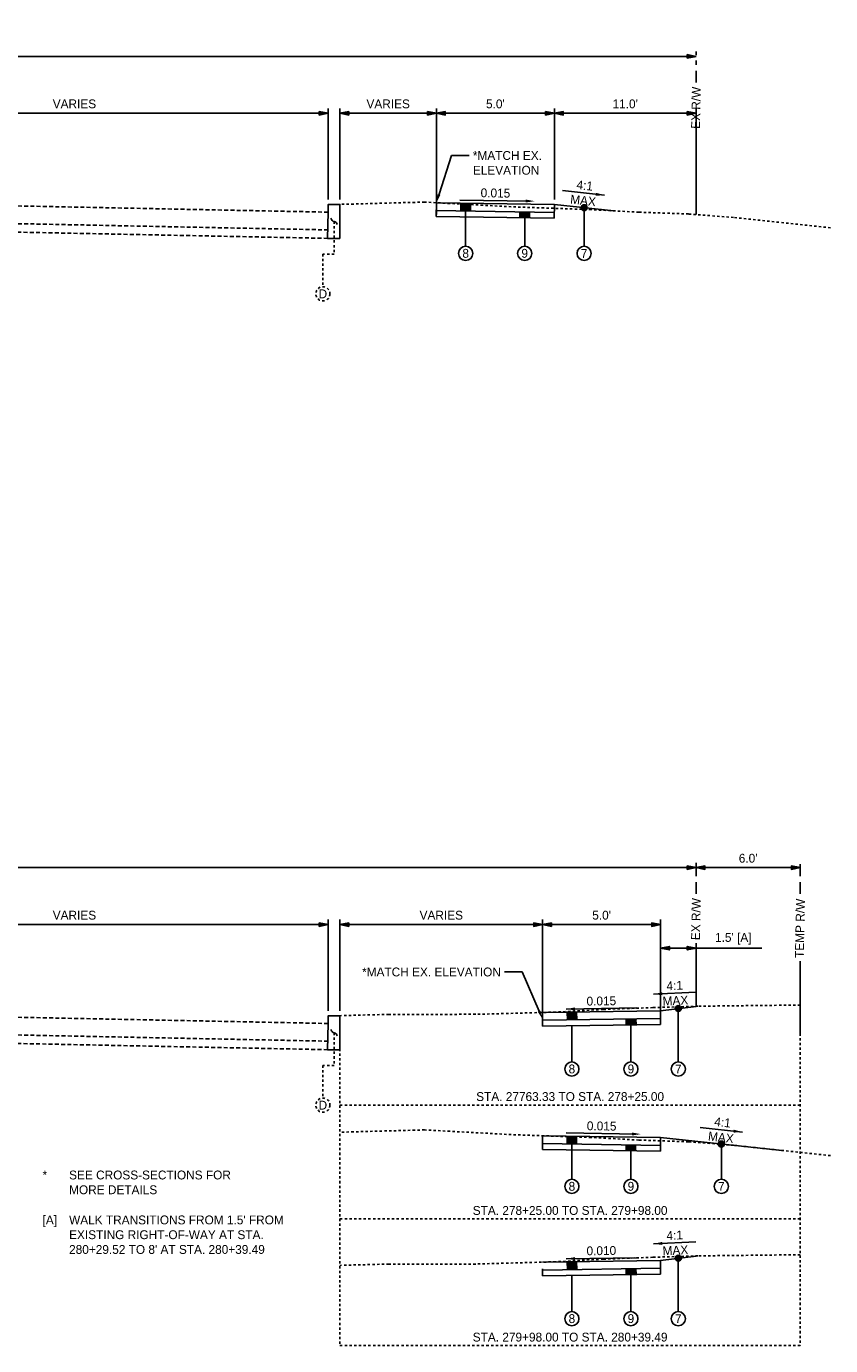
# Model space of a CAD drawing. Header units: feet. Extents: x 18870 to 19332, y 13872 to 14074.
# Tile 4 of 35: x 18924 to 18958, y 13923 to 13979. Entities that reach past the tile are written whole.
import ezdxf
from ezdxf import colors
from ezdxf.entities.mleader import LeaderData, LeaderLine
from ezdxf.math import Vec2, Vec3

# ---------------------------------------------------------------- set-up
doc = ezdxf.new("R2010")
doc.units = ezdxf.units.FT
doc.header["$MEASUREMENT"] = 0
for name, pattern in [('DASHED', [0.75, 0.5, -0.25]), ('DASHED2', [0.375, 0.25, -0.125]), ('OhDOT_USTN2', [0.11, 0.069, -0.041]), ('OhDOT_USTN3', [0.22, 0.165, -0.055])]:
    doc.linetypes.add(name, pattern=pattern)
for name, color, linetype in [('CM_P_Sidewalk', 254, 'Continuous'), ('PF_X_Ground_Line', 3, 'OhDOT_USTN2'), ('PV_P_EOP', 7, 'Continuous'), ('PV_P_Text', 10, 'Continuous'), ('PV_X_EOP', 7, 'OhDOT_USTN3'), ('RW_X_Right_of_Way', 7, 'ROWEX-COEC')]:
    doc.layers.add(name, color=color, linetype=linetype)
doc.styles.add('Slanted-Normal', font='font31.shx', dxfattribs={"height": 0.125})
doc.styles.get("Standard").update_dxf_attribs({"font": 'font31.shx'})
doc.styles.add('Straight-Normal', font='font30.shx', dxfattribs={"height": 0.14})
doc.linetypes.add('ROWEX-COEC', pattern='A,0.75,-0.05,["Ex R/W",Straight-Normal,S=1,R=0,X=0,Y=-0.06],-0.7,0.75,-0.3,0.75,-0.3,0.75,-0.3,0.75,-0.3', length=5.7)
doc.dimstyles.new('Dec-1  Slanted', dxfattribs={"dimtxt": 0.125, "dimasz": 0.125, "dimexe": 0.07, "dimexo": 0.07, "dimgap": 0.07, "dimtad": 1, "dimdec": 1, "dimzin": 3, "dimdsep": 46, "dimtxsty": 'Slanted-Normal', "dimblk": 'Dim1', "dimcen": 0, "dimclrd": 95, "dimclre": 95, "dimclrt": 7, "dimadec": 1, "dimazin": 3, "dimtfac": 1, "dimtdec": 1, "dimtix": 1, "dimtofl": 0, "dimtmove": 1, "dimatfit": 3, "dimldrblk": 'Dim1', "dimfxl": 1, "dimtolj": 1, "dimtzin": 0, "dimlwd": -1, "dimlwe": -1, "dimarcsym": 0})

# ---------------------------------------------------------------- blocks, each defined once
blk = doc.blocks.new('Dim1')
h = blk.add_hatch(color=4)
h.dxf.hatch_style = 1
h.paths.add_polyline_path([(0, 0), (-1, -0.2), (-1, 0.2)])
at = {"color": 4}
blk.add_lwpolyline([(0, 0), (-1, -0.2), (-1, 0.2), (0, 0)], dxfattribs=at)
blk = doc.blocks.new('*D887')
at = {"layer": 'Defpoints', "color": 0, "transparency": 16777216}
for p in [(18915.479, 13942.246), (18936.979, 13940.972), (18936.979, 13937.116)]:
    blk.add_point(p, dxfattribs=at)
at = {"layer": 'PV_P_Text', "color": 95, "linetype": 'Continuous', "transparency": 16777216}
for p, q in [((18915.479, 13942.036), (18915.479, 13940.762)), ((18915.854, 13940.972), (18936.604, 13940.972)), ((18936.979, 13937.326), (18936.979, 13941.182))]:
    blk.add_line(p, q, dxfattribs=at)
at = {"layer": 'PV_P_Text', "color": 95, "transparency": 16777216, "xscale": 0.375, "yscale": 0.375, "zscale": 0.375, "rotation": 180}
blk.add_blockref('Dim1', (18915.479, 13940.972), dxfattribs=at)
at = {"layer": 'PV_P_Text', "color": 95, "transparency": 16777216, "xscale": 0.375, "yscale": 0.375, "zscale": 0.375}
blk.add_blockref('Dim1', (18936.979, 13940.972), dxfattribs=at)
at = {"layer": 'PV_P_Text', "color": 7, "transparency": 16777216, "insert": (18926.229, 13941.369), "char_height": 0.375, "attachment_point": 5, "style": 'Slanted-Normal'}
blk.add_mtext('\\A1;VARIES', dxfattribs=at)
blk = doc.blocks.new('*D885')
at = {"layer": 'Defpoints', "color": 0, "transparency": 16777216}
for p in [(18946.063, 13940.972), (18937.479, 13937.116), (18946.063, 13936.967)]:
    blk.add_point(p, dxfattribs=at)
at = {"layer": 'PV_P_Text', "color": 95, "linetype": 'Continuous', "transparency": 16777216}
for p, q in [((18937.479, 13937.326), (18937.479, 13941.182)), ((18937.854, 13940.972), (18945.688, 13940.972)), ((18946.063, 13937.177), (18946.063, 13941.182))]:
    blk.add_line(p, q, dxfattribs=at)
at = {"layer": 'PV_P_Text', "color": 95, "transparency": 16777216, "xscale": 0.375, "yscale": 0.375, "zscale": 0.375, "rotation": 180}
blk.add_blockref('Dim1', (18937.479, 13940.972), dxfattribs=at)
at = {"layer": 'PV_P_Text', "color": 95, "transparency": 16777216, "xscale": 0.375, "yscale": 0.375, "zscale": 0.375}
blk.add_blockref('Dim1', (18946.063, 13940.972), dxfattribs=at)
at = {"layer": 'PV_P_Text', "color": 7, "transparency": 16777216, "insert": (18941.771, 13941.369), "char_height": 0.375, "attachment_point": 5, "style": 'Slanted-Normal'}
blk.add_mtext('\\A1;VARIES', dxfattribs=at)
blk = doc.blocks.new('*D886')
at = {"layer": 'Defpoints', "color": 0, "transparency": 16777216}
for p in [(18952.563, 13943.644), (18956.979, 13943.745), (18956.979, 13943.384)]:
    blk.add_point(p, dxfattribs=at)
at = {"layer": 'PV_P_Text', "color": 95, "linetype": 'Continuous', "transparency": 16777216}
for p, q in [((18956.979, 13943.535), (18956.979, 13943.174)), ((18952.563, 13943.434), (18952.563, 13943.174)), ((18952.938, 13943.384), (18956.604, 13943.384))]:
    blk.add_line(p, q, dxfattribs=at)
at = {"layer": 'PV_P_Text', "color": 95, "transparency": 16777216, "xscale": 0.375, "yscale": 0.375, "zscale": 0.375, "rotation": 180}
blk.add_blockref('Dim1', (18952.563, 13943.384), dxfattribs=at)
at = {"layer": 'PV_P_Text', "color": 95, "transparency": 16777216, "xscale": 0.375, "yscale": 0.375, "zscale": 0.375}
blk.add_blockref('Dim1', (18956.979, 13943.384), dxfattribs=at)
at = {"layer": 'PV_P_Text', "color": 7, "transparency": 16777216, "insert": (18954.771, 13943.781), "char_height": 0.375, "attachment_point": 5, "style": 'Slanted-Normal'}
blk.add_mtext("\\A1;6.0'", dxfattribs=at)
blk = doc.blocks.new('*D884')
at = {"layer": 'Defpoints', "color": 0, "transparency": 16777216}
for p in [(18951.063, 13940.972), (18946.063, 13936.967), (18951.063, 13936.892)]:
    blk.add_point(p, dxfattribs=at)
at = {"layer": 'PV_P_Text', "color": 95, "linetype": 'Continuous', "transparency": 16777216}
for p, q in [((18946.063, 13937.177), (18946.063, 13941.182)), ((18946.438, 13940.972), (18950.688, 13940.972)), ((18951.063, 13937.102), (18951.063, 13941.182))]:
    blk.add_line(p, q, dxfattribs=at)
at = {"layer": 'PV_P_Text', "color": 95, "transparency": 16777216, "xscale": 0.375, "yscale": 0.375, "zscale": 0.375, "rotation": 180}
blk.add_blockref('Dim1', (18946.063, 13940.972), dxfattribs=at)
at = {"layer": 'PV_P_Text', "color": 95, "transparency": 16777216, "xscale": 0.375, "yscale": 0.375, "zscale": 0.375}
blk.add_blockref('Dim1', (18951.063, 13940.972), dxfattribs=at)
at = {"layer": 'PV_P_Text', "color": 7, "transparency": 16777216, "insert": (18948.563, 13941.369), "char_height": 0.375, "attachment_point": 5, "style": 'Slanted-Normal'}
blk.add_mtext("\\A1;5.0'", dxfattribs=at)
blk = doc.blocks.new('_Integral')
at = {"color": 0, "linetype": 'ByBlock', "lineweight": -2}
for centre, start, end in [((0.44, -0.09), 102, 168), ((-0.44, 0.09), 282, 348)]:
    blk.add_arc(centre, 0.454, start, end, dxfattribs=at)
blk = doc.blocks.new('*D890')
at = {"layer": 'Defpoints', "color": 0, "transparency": 16777216}
for p in [(18952.563, 13939.976), (18952.563, 13937.51), (18951.063, 13937.327)]:
    blk.add_point(p, dxfattribs=at)
at = {"layer": 'PV_P_Text', "color": 95, "linetype": 'Continuous', "transparency": 16777216}
for p, q in [((18951.063, 13937.537), (18951.063, 13940.186)), ((18952.563, 13937.72), (18952.563, 13940.186)), ((18951.438, 13939.976), (18952.188, 13939.976)), ((18952.563, 13939.976), (18955.346, 13939.976))]:
    blk.add_line(p, q, dxfattribs=at)
at = {"layer": 'PV_P_Text', "color": 95, "transparency": 16777216, "xscale": 0.375, "yscale": 0.375, "zscale": 0.375, "rotation": 180}
blk.add_blockref('Dim1', (18951.063, 13939.976), dxfattribs=at)
at = {"layer": 'PV_P_Text', "color": 95, "transparency": 16777216, "xscale": 0.375, "yscale": 0.375, "zscale": 0.375}
blk.add_blockref('Dim1', (18952.563, 13939.976), dxfattribs=at)
at = {"layer": 'PV_P_Text', "color": 7, "transparency": 16777216, "insert": (18954.142, 13940.373), "char_height": 0.375, "attachment_point": 5, "style": 'Slanted-Normal'}
blk.add_mtext("\\A1;1.5' [A]", dxfattribs=at)
blk = doc.blocks.new('*D903')
at = {"layer": 'Defpoints', "color": 0, "transparency": 16777216}
for p in [(18915.479, 13976.602), (18936.979, 13975.327), (18936.979, 13971.471)]:
    blk.add_point(p, dxfattribs=at)
at = {"layer": 'PV_P_Text', "color": 95, "linetype": 'Continuous', "transparency": 16777216}
for p, q in [((18915.479, 13976.392), (18915.479, 13975.117)), ((18936.979, 13971.681), (18936.979, 13975.537)), ((18915.854, 13975.327), (18936.604, 13975.327))]:
    blk.add_line(p, q, dxfattribs=at)
at = {"layer": 'PV_P_Text', "color": 95, "transparency": 16777216, "xscale": 0.375, "yscale": 0.375, "zscale": 0.375, "rotation": 180}
blk.add_blockref('Dim1', (18915.479, 13975.327), dxfattribs=at)
at = {"layer": 'PV_P_Text', "color": 95, "transparency": 16777216, "xscale": 0.375, "yscale": 0.375, "zscale": 0.375}
blk.add_blockref('Dim1', (18936.979, 13975.327), dxfattribs=at)
at = {"layer": 'PV_P_Text', "color": 7, "transparency": 16777216, "insert": (18926.229, 13975.725), "char_height": 0.375, "attachment_point": 5, "style": 'Slanted-Normal'}
blk.add_mtext('\\A1;VARIES', dxfattribs=at)
blk = doc.blocks.new('*D905')
at = {"layer": 'Defpoints', "color": 0, "transparency": 16777216}
for p in [(18941.563, 13975.327), (18937.479, 13971.471), (18941.563, 13971.541)]:
    blk.add_point(p, dxfattribs=at)
at = {"layer": 'PV_P_Text', "color": 95, "linetype": 'Continuous', "transparency": 16777216}
for p, q in [((18937.479, 13971.681), (18937.479, 13975.537)), ((18941.563, 13971.751), (18941.563, 13975.537)), ((18937.854, 13975.327), (18941.188, 13975.327))]:
    blk.add_line(p, q, dxfattribs=at)
at = {"layer": 'PV_P_Text', "color": 95, "transparency": 16777216, "xscale": 0.375, "yscale": 0.375, "zscale": 0.375, "rotation": 180}
blk.add_blockref('Dim1', (18937.479, 13975.327), dxfattribs=at)
at = {"layer": 'PV_P_Text', "color": 95, "transparency": 16777216, "xscale": 0.375, "yscale": 0.375, "zscale": 0.375}
blk.add_blockref('Dim1', (18941.563, 13975.327), dxfattribs=at)
at = {"layer": 'PV_P_Text', "color": 7, "transparency": 16777216, "insert": (18939.521, 13975.725), "char_height": 0.375, "attachment_point": 5, "style": 'Slanted-Normal'}
blk.add_mtext('\\A1;VARIES', dxfattribs=at)
blk = doc.blocks.new('*D906')
at = {"layer": 'Defpoints', "color": 0, "transparency": 16777216}
for p in [(18946.563, 13975.327), (18941.563, 13971.541), (18946.563, 13971.466)]:
    blk.add_point(p, dxfattribs=at)
at = {"layer": 'PV_P_Text', "color": 95, "linetype": 'Continuous', "transparency": 16777216}
for p, q in [((18941.563, 13971.751), (18941.563, 13975.537)), ((18946.563, 13971.676), (18946.563, 13975.537)), ((18941.938, 13975.327), (18946.188, 13975.327))]:
    blk.add_line(p, q, dxfattribs=at)
at = {"layer": 'PV_P_Text', "color": 95, "transparency": 16777216, "xscale": 0.375, "yscale": 0.375, "zscale": 0.375, "rotation": 180}
blk.add_blockref('Dim1', (18941.563, 13975.327), dxfattribs=at)
at = {"layer": 'PV_P_Text', "color": 95, "transparency": 16777216, "xscale": 0.375, "yscale": 0.375, "zscale": 0.375}
blk.add_blockref('Dim1', (18946.563, 13975.327), dxfattribs=at)
at = {"layer": 'PV_P_Text', "color": 7, "transparency": 16777216, "insert": (18944.063, 13975.725), "char_height": 0.375, "attachment_point": 5, "style": 'Slanted-Normal'}
blk.add_mtext("\\A1;5.0'", dxfattribs=at)
blk = doc.blocks.new('*D902')
at = {"layer": 'Defpoints', "color": 0, "transparency": 16777216}
for p in [(18952.563, 13975.327), (18946.563, 13971.466), (18952.563, 13971.04)]:
    blk.add_point(p, dxfattribs=at)
at = {"layer": 'PV_P_Text', "color": 95, "linetype": 'Continuous', "transparency": 16777216}
for p, q in [((18946.563, 13971.676), (18946.563, 13975.537)), ((18952.563, 13971.25), (18952.563, 13975.537)), ((18946.938, 13975.327), (18952.188, 13975.327))]:
    blk.add_line(p, q, dxfattribs=at)
at = {"layer": 'PV_P_Text', "color": 95, "transparency": 16777216, "xscale": 0.375, "yscale": 0.375, "zscale": 0.375, "rotation": 180}
blk.add_blockref('Dim1', (18946.563, 13975.327), dxfattribs=at)
at = {"layer": 'PV_P_Text', "color": 95, "transparency": 16777216, "xscale": 0.375, "yscale": 0.375, "zscale": 0.375}
blk.add_blockref('Dim1', (18952.563, 13975.327), dxfattribs=at)
at = {"layer": 'PV_P_Text', "color": 7, "transparency": 16777216, "insert": (18949.563, 13975.725), "char_height": 0.375, "attachment_point": 5, "style": 'Slanted-Normal'}
blk.add_mtext("\\A1;11.0'", dxfattribs=at)
blk = doc.blocks.new('*D909')
at = {"layer": 'Defpoints', "color": 0, "transparency": 16777216}
for p in [(18876.568, 13943.384), (18876.568, 13943.201), (18952.563, 13943.218)]:
    blk.add_point(p, dxfattribs=at)
at = {"layer": 'PV_P_Text', "color": 95, "linetype": 'Continuous', "transparency": 16777216}
for p, q in [((18876.568, 13943.411), (18876.568, 13943.594)), ((18952.563, 13943.428), (18952.563, 13943.594)), ((18952.188, 13943.384), (18876.943, 13943.384))]:
    blk.add_line(p, q, dxfattribs=at)
at = {"layer": 'PV_P_Text', "color": 95, "transparency": 16777216, "xscale": 0.375, "yscale": 0.375, "zscale": 0.375, "rotation": 180}
blk.add_blockref('Dim1', (18876.568, 13943.384), dxfattribs=at)
at = {"layer": 'PV_P_Text', "color": 95, "transparency": 16777216, "xscale": 0.375, "yscale": 0.375, "zscale": 0.375}
blk.add_blockref('Dim1', (18952.563, 13943.384), dxfattribs=at)
at = {"layer": 'PV_P_Text', "color": 7, "transparency": 16777216, "insert": (18915.479, 13943.781), "char_height": 0.375, "attachment_point": 5, "style": 'Slanted-Normal'}
blk.add_mtext("\\A1;80.0' RIGHT-OF-WAY", dxfattribs=at)
blk = doc.blocks.new('*D910')
at = {"layer": 'Defpoints', "color": 0, "transparency": 16777216}
for p in [(18874.399, 13977.739), (18874.399, 13977.556), (18952.563, 13977.574)]:
    blk.add_point(p, dxfattribs=at)
at = {"layer": 'PV_P_Text', "color": 95, "linetype": 'Continuous', "transparency": 16777216}
for p, q in [((18874.399, 13977.766), (18874.399, 13977.949)), ((18952.188, 13977.739), (18874.774, 13977.739)), ((18952.563, 13977.784), (18952.563, 13977.949))]:
    blk.add_line(p, q, dxfattribs=at)
at = {"layer": 'PV_P_Text', "color": 95, "transparency": 16777216, "xscale": 0.375, "yscale": 0.375, "zscale": 0.375, "rotation": 180}
blk.add_blockref('Dim1', (18874.399, 13977.739), dxfattribs=at)
at = {"layer": 'PV_P_Text', "color": 95, "transparency": 16777216, "xscale": 0.375, "yscale": 0.375, "zscale": 0.375}
blk.add_blockref('Dim1', (18952.563, 13977.739), dxfattribs=at)
at = {"layer": 'PV_P_Text', "color": 7, "transparency": 16777216, "insert": (18915.479, 13978.449), "char_height": 0.375, "width": 10.38928, "attachment_point": 5, "style": 'Slanted-Normal'}
blk.add_mtext("\\A1;80.0' RIGHT-OF-WAY\\PWIDENS TO 90' AT STA. 291+60.13", dxfattribs=at)

msp = doc.modelspace()

# ---------------------------------------------------------------- hatches: boundary and pattern name
at = {"layer": 'PV_P_Text'}
h = msp.add_hatch(color=256, dxfattribs=at)
h.dxf.hatch_style = 1
h.paths.add_polyline_path([(18943.00378, 13971.51919), (18942.60378, 13971.52519), (18942.60378, 13971.19215), (18943.00378, 13971.18615)])
h = msp.add_hatch(color=256, dxfattribs=at)
h.dxf.hatch_style = 1
h.paths.add_polyline_path([(18945.50378, 13971.14865), (18945.10378, 13971.15465), (18945.10378, 13970.90463), (18945.50378, 13970.89863)])
h = msp.add_hatch(color=256, dxfattribs=at)
h.dxf.hatch_style = 1
edge = h.paths.add_edge_path()
edge.add_arc((18947.82298, 13971.33121), 0.125, 0, 360)
h = msp.add_hatch(color=256, dxfattribs=at)
h.dxf.hatch_style = 1
edge = h.paths.add_edge_path()
edge.add_arc((18951.81252, 13937.41854), 0.125, 0, 360)
h = msp.add_hatch(color=256, dxfattribs=at)
h.dxf.hatch_style = 1
h.paths.add_polyline_path([(18947.50378, 13937.27361), (18947.10378, 13937.26761), (18947.11376, 13936.93472), (18947.51376, 13936.94072)])
h = msp.add_hatch(color=256, dxfattribs=at)
h.dxf.hatch_style = 1
h.paths.add_polyline_path([(18950.01376, 13936.97822), (18949.60378, 13936.97207), (18949.60378, 13936.72204), (18950.02126, 13936.7283)])
h = msp.add_hatch(color=256, dxfattribs=at)
h.dxf.hatch_style = 1
h.paths.add_polyline_path([(18947.50378, 13932.01167), (18947.10378, 13932.01767), (18947.10378, 13931.68464), (18947.50378, 13931.67864)])
h = msp.add_hatch(color=256, dxfattribs=at)
h.dxf.hatch_style = 1
edge = h.paths.add_edge_path()
edge.add_arc((18953.63576, 13931.6835), 0.125, 0, 360)
h = msp.add_hatch(color=256, dxfattribs=at)
h.dxf.hatch_style = 1
h.paths.add_polyline_path([(18950.00378, 13931.64114), (18949.60378, 13931.64714), (18949.60378, 13931.39711), (18950.00378, 13931.39111)])
h = msp.add_hatch(color=256, dxfattribs=at)
h.dxf.hatch_style = 1
edge = h.paths.add_edge_path()
edge.add_arc((18951.81252, 13926.84563), 0.125, 0, 360)
h = msp.add_hatch(color=256, dxfattribs=at)
h.dxf.hatch_style = 1
h.paths.add_polyline_path([(18947.50378, 13926.70069), (18947.10378, 13926.69469), (18947.11376, 13926.3618), (18947.51376, 13926.3678)])
h = msp.add_hatch(color=256, dxfattribs=at)
h.dxf.hatch_style = 1
h.paths.add_polyline_path([(18950.01376, 13926.4053), (18949.60378, 13926.39915), (18949.60378, 13926.14913), (18950.02126, 13926.15539)])

# ---------------------------------------------------------------- linework, layer by layer
at = {"layer": 'PF_X_Ground_Line'}
for points in [[(18958.26587, 13970.47958), (18954.15213, 13970.91615), (18952.24732, 13971.06402), (18950.14647, 13971.13839), (18948.12146, 13971.24929), (18944.73649, 13971.36955), (18941.05823, 13971.56802), (18937.4793, 13971.47127)], [(18956.97857, 13937.56644), (18952.64338, 13937.51728), (18950.73857, 13937.45847), (18948.63773, 13937.38023), (18946.61271, 13937.26726), (18943.22775, 13937.17328), (18939.54948, 13937.17186), (18937.4793, 13937.1159)], [(18958.26587, 13931.19043), (18954.15213, 13931.627), (18952.24732, 13931.77487), (18950.14647, 13931.84924), (18948.12146, 13931.96014), (18944.73649, 13932.0804), (18941.05823, 13932.27887), (18937.4793, 13932.18211)], [(18956.97857, 13926.99353), (18952.64338, 13926.94436), (18950.73857, 13926.88556), (18948.63773, 13926.80732), (18946.61271, 13926.69435), (18943.22775, 13926.60037), (18939.54948, 13926.59895), (18937.4793, 13926.54298)]]:
    msp.add_lwpolyline(points, dxfattribs=at)
at = {"layer": 'PV_P_EOP', "linetype": 'DASHED'}
for points in [[(18952.56252, 13976.62516), (18952.56252, 13977.56775)], [(18952.56252, 13942.26979), (18952.56252, 13943.21238)], [(18956.97857, 13942.26979), (18956.97857, 13943.2008)]]:
    msp.add_lwpolyline(points, dxfattribs=at)
at = {"layer": 'PV_P_EOP', "linetype": 'Continuous'}
for points in [[(18941.56252, 13971.03955), (18941.56252, 13974.33129)], [(18952.56252, 13971.03955), (18952.56252, 13974.33129)], [(18952.56252, 13937.51009), (18952.56252, 13939.97592)], [(18956.97857, 13936.26083), (18956.97857, 13939.41954)]]:
    msp.add_lwpolyline(points, dxfattribs=at)
at = {"layer": 'PV_P_Text', "linetype": 'ByBlock', "lineweight": -2}
for p, q in [((18946.90179, 13972.05486), (18948.69086, 13971.8591)), ((18942.56216, 13971.65568), (18945.56288, 13971.61067)), ((18950.75682, 13938.02676), (18952.55436, 13938.116)), ((18947.05826, 13937.39679), (18950.05899, 13937.4418)), ((18952.74122, 13932.38168), (18954.5303, 13932.18592)), ((18947.06216, 13932.14817), (18950.06288, 13932.10315)), ((18950.75682, 13927.45384), (18952.55436, 13927.54308)), ((18947.05826, 13926.82388), (18950.05899, 13926.86889))]:
    msp.add_line(p, q, dxfattribs=at)
at = {"layer": 'PV_P_Text'}
for points in [[(18941.56252, 13971.54081), (18941.55378, 13970.95788)], [(18946.56252, 13971.46581), (18941.56252, 13971.54081)], [(18942.60378, 13971.52519), (18942.60378, 13971.19215)], [(18943.00378, 13971.51919), (18943.00378, 13971.18615)], [(18946.56252, 13971.46581), (18946.55378, 13970.88288)], [(18949.08344, 13971.19661), (18946.56252, 13971.46581)], [(18946.55378, 13970.88288), (18941.55378, 13970.95788)], [(18946.55753, 13971.13285), (18941.55753, 13971.20785)], [(18942.80378, 13971.18915), (18942.80378, 13969.69475)], [(18945.10378, 13971.15465), (18945.10378, 13970.90463)], [(18945.50378, 13971.14865), (18945.50378, 13970.89863)], [(18947.82298, 13971.33121), (18947.82298, 13969.69475)], [(18945.30378, 13970.90163), (18945.30378, 13969.69475)], [(18952.56252, 13937.51009), (18951.06252, 13937.32699)], [(18951.81252, 13937.41854), (18951.81252, 13935.15762)], [(18946.06252, 13936.96818), (18946.05803, 13936.66885)], [(18951.06252, 13937.32699), (18946.06252, 13937.25199)], [(18946.06252, 13936.96818), (18946.06252, 13937.25199)], [(18951.06252, 13936.99395), (18946.06751, 13936.91903)], [(18947.10378, 13937.26761), (18947.11376, 13936.93472)], [(18947.50378, 13937.27361), (18947.51376, 13936.94072)], [(18949.60378, 13936.97207), (18949.60378, 13936.72204)], [(18950.01376, 13936.97822), (18950.02126, 13936.7283)], [(18951.06252, 13937.32699), (18951.06252, 13936.74392)], [(18951.06252, 13936.74392), (18946.05803, 13936.66885)], [(18947.30378, 13936.68754), (18947.30378, 13935.15762)], [(18949.80378, 13936.72504), (18949.80378, 13935.15762)], [(18946.06252, 13932.03329), (18946.05378, 13931.45036)], [(18951.06252, 13931.95829), (18946.06252, 13932.03329)], [(18947.10378, 13932.01767), (18947.10378, 13931.68464)], [(18947.50378, 13932.01167), (18947.50378, 13931.67864)], [(18951.06252, 13931.95829), (18951.05378, 13931.37536)], [(18956.209, 13931.40872), (18951.06252, 13931.95829)], [(18951.05378, 13931.37536), (18946.05378, 13931.45036)], [(18951.05753, 13931.62533), (18946.05753, 13931.70033)], [(18947.30378, 13931.68164), (18947.30378, 13930.18723)], [(18949.60378, 13931.64714), (18949.60378, 13931.39711)], [(18949.80378, 13931.39411), (18949.80378, 13930.18723)], [(18950.00378, 13931.64114), (18950.00378, 13931.39111)], [(18953.63576, 13931.6835), (18953.63576, 13930.18723)], [(18952.56252, 13926.93718), (18951.06252, 13926.75407)], [(18951.81252, 13926.84563), (18951.81252, 13924.58471)], [(18946.06252, 13926.39526), (18946.05803, 13926.09594)], [(18951.06252, 13926.75407), (18946.06252, 13926.67907)], [(18951.06252, 13926.42103), (18946.06751, 13926.34611)], [(18947.10378, 13926.69469), (18947.11376, 13926.3618)], [(18947.50378, 13926.70069), (18947.51376, 13926.3678)], [(18949.60378, 13926.39915), (18949.60378, 13926.14913)], [(18950.01376, 13926.4053), (18950.02126, 13926.15539)], [(18951.06252, 13926.75407), (18951.06252, 13926.17101)], [(18951.06252, 13926.17101), (18946.05803, 13926.09594)], [(18947.30378, 13926.11463), (18947.30378, 13924.58471)], [(18949.80378, 13926.15213), (18949.80378, 13924.58471)]]:
    msp.add_lwpolyline(points, dxfattribs=at)
at = {"layer": 'PV_P_Text', "linetype": 'DASHED2', "ltscale": 0.333}
for points in [[(18937.22979, 13970.75048), (18937.22979, 13969.36623), (18936.75491, 13969.36623), (18936.75491, 13967.98197)], [(18956.97857, 13937.56393), (18956.97857, 13923.1447)], [(18937.4793, 13937.1159), (18937.4793, 13923.1447)], [(18937.22979, 13936.39511), (18937.22979, 13935.01086), (18936.75491, 13935.01086), (18936.75491, 13933.6266)], [(18956.97857, 13933.3302), (18937.4793, 13933.3302)], [(18956.97857, 13928.50791), (18937.4793, 13928.50791)], [(18956.97857, 13923.1447), (18937.4793, 13923.1447)]]:
    msp.add_lwpolyline(points, dxfattribs=at)
at = {"layer": 'PV_P_Text'}
for centre, radius in [((18947.82298, 13971.33121), 0.125), ((18942.80378, 13969.39475), 0.3), ((18945.30378, 13969.39475), 0.3), ((18947.82298, 13969.39475), 0.3), ((18951.81252, 13937.41854), 0.125), ((18947.30378, 13934.85762), 0.3), ((18949.80378, 13934.85762), 0.3), ((18951.81252, 13934.85762), 0.3), ((18953.63576, 13931.6835), 0.125), ((18947.30378, 13929.88723), 0.3), ((18949.80378, 13929.88723), 0.3), ((18953.63576, 13929.88723), 0.3), ((18951.81252, 13926.84563), 0.125), ((18947.30378, 13924.28471), 0.3), ((18949.80378, 13924.28471), 0.3), ((18951.81252, 13924.28471), 0.3)]:
    msp.add_circle(centre, radius, dxfattribs=at)
at = {"layer": 'PV_P_Text', "linetype": 'DASHED2', "ltscale": 0.333}
for centre in [(18936.75491, 13967.68197), (18936.75491, 13933.3266)]:
    msp.add_circle(centre, 0.3, dxfattribs=at)
at = {"layer": 'PV_P_Text'}
for points in [[(18945.34884, 13971.55138), (18945.72473, 13971.60825), (18945.35071, 13971.67636)], [(18948.31129, 13971.83776), (18948.69086, 13971.8591), (18948.32489, 13971.96201)], [(18951.12826, 13938.10777), (18950.75682, 13938.02676), (18951.13446, 13937.98293)], [(18947.43229, 13937.46491), (18947.05826, 13937.39679), (18947.43416, 13937.33992)], [(18949.84884, 13932.04386), (18950.22473, 13932.10073), (18949.85071, 13932.16884)], [(18954.15072, 13932.16458), (18954.5303, 13932.18592), (18954.16432, 13932.28884)], [(18951.12826, 13927.53486), (18950.75682, 13927.45384), (18951.13446, 13927.41001)], [(18947.43229, 13926.89199), (18947.05826, 13926.82388), (18947.43416, 13926.76701)]]:
    msp.add_solid(points, dxfattribs=at)
at = {"layer": 'PV_X_EOP'}
for points in [[(18936.9793, 13971.14127), (18915.4793, 13971.57127)], [(18936.9793, 13970.39112), (18915.4793, 13970.82112)], [(18936.95711, 13970.03176), (18915.4793, 13970.46132)], [(18936.9793, 13936.7859), (18915.4793, 13937.2159)], [(18936.9793, 13936.03575), (18915.4793, 13936.46575)], [(18936.95711, 13935.6764), (18915.4793, 13936.10595)]]:
    msp.add_lwpolyline(points, dxfattribs=at)
at = {"layer": 'RW_X_Right_of_Way'}
for points in [[(18936.9793, 13971.14127), (18936.9793, 13971.47127), (18937.4793, 13971.47127), (18937.4793, 13970.03176)], [(18936.9793, 13971.14127), (18936.95711, 13970.03176)], [(18936.95711, 13970.03176), (18937.4793, 13970.03176)], [(18936.9793, 13936.7859), (18936.9793, 13937.1159), (18937.4793, 13937.1159), (18937.4793, 13935.6764)], [(18936.9793, 13936.7859), (18936.95711, 13935.6764)], [(18936.95711, 13935.6764), (18937.4793, 13935.6764)]]:
    msp.add_lwpolyline(points, dxfattribs=at)

# ---------------------------------------------------------------- block references
at = {"layer": 'PV_P_Text', "xscale": 0.375, "yscale": 0.375, "zscale": 0.375, "rotation": 90}
for p in [(18937.22979, 13970.75048), (18937.22979, 13936.39511)]:
    msp.add_blockref('_Integral', p, dxfattribs=at)

# ---------------------------------------------------------------- texts
at = {"layer": 'CM_P_Sidewalk', "char_height": 0.375, "attachment_point": 4}
for s, width, insert in [('\\pxi-3,l4,t4;*^ISEE CROSS-SECTIONS FOR MORE DETAILS', 9.0223473, (18924.50293, 13930.05437)), ("\\pxi-3,l4,t4;[A]^IWALK TRANSITIONS FROM 1.5' FROM EXISTING RIGHT-OF-WAY AT STA. 280+29.52 TO 8' AT STA. 280+39.49", 10.7043587, (18924.50293, 13927.83876))]:
    msp.add_mtext_dynamic_manual_height_columns(s, width=width, gutter_width=42, heights=[0], dxfattribs=dict(at, insert=insert))
at = {"layer": 'PV_P_Text', "style": 'Slanted-Normal'}
for s, rotation, p in [('0.015', 359.140628, (18943.43533, 13971.7748)), ('4:1', 353.755383, (18947.48401, 13972.12414)), ('MAX', 353.755383, (18947.2192, 13971.50991)), ('4:1', 2.842222, (18951.32079, 13938.18711)), ('MAX', 2.842222, (18951.15631, 13937.53877)), ('0.015', 0.859372, (18947.92747, 13937.54204)), ('0.015', 359.140628, (18947.93533, 13932.26728)), ('4:1', 353.755383, (18953.32344, 13932.45096)), ('MAX', 353.755383, (18953.05863, 13931.83673)), ('4:1', 2.842222, (18951.32079, 13927.6142)), ('0.010', 0.859372, (18947.92747, 13926.96912)), ('MAX', 2.842222, (18951.15631, 13926.96586))]:
    msp.add_text(s, height=0.375, rotation=rotation, dxfattribs=at).set_placement(p)
at = {"layer": 'PV_P_Text', "char_height": 0.375, "attachment_point": 5, "rotation": 88.854237, "style": 'Slanted-Normal'}
for s, insert, width in [('EX R/W', (18952.56252, 13975.56108), 2.1837654), ('EX R/W', (18952.56252, 13941.20571), 2.1837654), ('TEMP R/W', (18956.96801, 13940.81512), 3.2059377)]:
    msp.add_mtext(s, dxfattribs=dict(at, insert=insert, width=width))
at = {"layer": 'PV_P_Text', "char_height": 0.375, "attachment_point": 5, "style": 'Slanted-Normal'}
for s, insert in [('8', (18942.80378, 13969.39475)), ('9', (18945.30378, 13969.39475)), ('7', (18947.82298, 13969.39475)), ('D', (18936.75491, 13967.68197)), ('8', (18947.30378, 13934.85762)), ('9', (18949.80378, 13934.85762)), ('7', (18951.81252, 13934.85762)), ('D', (18936.75491, 13933.3266)), ('8', (18947.30378, 13929.88723)), ('9', (18949.80378, 13929.88723)), ('7', (18953.63576, 13929.88723)), ('8', (18947.30378, 13924.28471)), ('9', (18949.80378, 13924.28471)), ('7', (18951.81252, 13924.28471))]:
    msp.add_mtext_dynamic_manual_height_columns(s, width=2.462343, gutter_width=0.625, heights=[0], dxfattribs=dict(at, insert=insert))
at = {"layer": 'PV_P_Text', "char_height": 0.375, "width": 16.6824822, "attachment_point": 5, "style": 'Slanted-Normal'}
for s, insert in [('STA. 27763.33 TO STA. 278+25.00', (18947.22894, 13933.68778)), ('STA. 278+25.00 TO STA. 279+98.00', (18947.22894, 13928.86549)), ('STA. 279+98.00 TO STA. 280+39.49', (18947.22894, 13923.50227))]:
    msp.add_mtext(s, dxfattribs=dict(at, insert=insert))

# ---------------------------------------------------------------- dimensions: what is measured, and where the dimension line sits
at = {"layer": 'PV_P_Text'}
for base, p1, p2, text, picture, middle in [((18874.39914, 13977.73901), (18952.56252, 13977.57354), (18874.39914, 13977.55617), "80.0' RIGHT-OF-WAY\\PWIDENS TO 90' AT STA. 291+60.13", '*D910', (18915.4793, 13977.73901)), ((18952.56252, 13975.32733), (18946.56252, 13971.46581), (18952.56252, 13971.03955), "11.0'", '*D902', (18949.56252, 13975.32733)), ((18876.56759, 13943.38364), (18952.56252, 13943.21817), (18876.56759, 13943.2008), "80.0' RIGHT-OF-WAY", '*D909', (18915.4793, 13943.38364)), ((18952.56252, 13939.97592), (18951.06252, 13937.32699), (18952.56252, 13937.51009), "1.5' [A]", '*D890', (18954.14157, 13939.97592))]:
    dim = msp.add_linear_dim(base=base, p1=p1, p2=p2, text=text, dimstyle='Dec-1  Slanted', override={"dimpost": "'"}, dxfattribs=at)
    dim.commit()
    dim.dimension.update_dxf_attribs({"geometry": picture, "text_midpoint": middle, "dimtype": 160})
for base, p1, p2, text, picture, middle in [((18936.9793, 13975.32733), (18915.4793, 13976.60163), (18936.9793, 13971.47127), 'VARIES', '*D903', (18926.2293, 13975.72483)), ((18941.56252, 13975.32733), (18937.4793, 13971.47127), (18941.56252, 13971.54081), 'VARIES', '*D905', (18939.52091, 13975.72483)), ((18946.56252, 13975.32733), (18941.56252, 13971.54081), (18946.56252, 13971.46581), "5.0'", '*D906', (18944.06252, 13975.72483)), ((18956.97857, 13943.38364), (18952.56252, 13943.64396), (18956.97857, 13943.74517), "6.0'", '*D886', (18954.77055, 13943.78114)), ((18936.9793, 13940.97196), (18915.4793, 13942.24626), (18936.9793, 13937.1159), 'VARIES', '*D887', (18926.2293, 13941.36946)), ((18946.06252, 13940.97196), (18937.4793, 13937.1159), (18946.06252, 13936.96707), 'VARIES', '*D885', (18941.77091, 13941.36946)), ((18951.06252, 13940.97196), (18946.06252, 13936.96707), (18951.06252, 13936.89207), "5.0'", '*D884', (18948.56252, 13941.36946))]:
    dim = msp.add_linear_dim(base=base, p1=p1, p2=p2, text=text, dimstyle='Dec-1  Slanted', override={"dimpost": "'"}, dxfattribs=at)
    dim.commit()
    dim.dimension.update_dxf_attribs({"geometry": picture, "text_midpoint": middle})

# ---------------------------------------------------------------- leaders
at = {"layer": 'RW_X_Right_of_Way'}
ml = msp.add_multileader_mtext('Standard', dxfattribs=at)
ml.set_content('*MATCH EX. \\PELEVATION', color=256, style='Slanted-Normal')
ml.set_leader_properties()
ml.build(insert=Vec2(0, 0))
ml.multileader.update_dxf_attribs({"dogleg_length": 0.25, "arrow_head_size": 0.375, "scale": 3})
ctx = ml.context
ctx.base_point, ctx.scale, ctx.char_height, ctx.arrow_head_size, ctx.landing_gap_size, ctx.plane_origin = Vec3(18942.95909, 13973.5403), 3, 0.375, 0.375, 0.15, Vec3(18941.61862, 13971.51455)
notes = []
notes.append((ctx, [(0, (1, 1, 0), (18942.20909, 13973.5403), (1, 0), 0.75, [(0, [(18941.56252, 13971.54081)], 0, [])])]))
ctx.mtext.insert, ctx.mtext.flow_direction = Vec3(18943.10909, 13973.7278), 5
ml = msp.add_multileader_mtext('Standard', dxfattribs=at)
ml.set_content('*MATCH EX. ELEVATION', color=256, style='Slanted-Normal')
ml.set_leader_properties()
ml.build(insert=Vec2(0, 0))
ml.multileader.update_dxf_attribs({"dogleg_length": 0.25, "arrow_head_size": 0.375, "scale": 3})
ctx = ml.context
ctx.base_point, ctx.scale, ctx.char_height, ctx.arrow_head_size, ctx.landing_gap_size, ctx.plane_origin = Vec3(18937.60626, 13938.96656), 3, 0.375, 0.375, 0.15, Vec3(18946.11862, 13936.94081)
ctx.text_align_type = 2
notes.append((ctx, [(1, (1, 1, 0), (18945.19495, 13938.96656), (-1, 0), 0.75, [(0, [(18946.06252, 13936.96707)], 0, [])])]))
ctx.mtext.insert, ctx.mtext.alignment, ctx.mtext.flow_direction = Vec3(18944.29495, 13939.15406), 3, 5
for ctx, leaders in notes:
    for number, flags, end, landing, length, lines in leaders:
        leader = LeaderData()
        leader.index, (leader.has_last_leader_line, leader.has_dogleg_vector, leader.attachment_direction) = number, flags
        leader.last_leader_point, leader.dogleg_vector, leader.dogleg_length = Vec3(end), Vec3(landing), length
        for number, points, colour, breaks in lines:
            line = LeaderLine()
            line.index, line.vertices, line.color, line.breaks = number, Vec3.list(points), colors.encode_raw_color(colour), breaks
            leader.lines.append(line)
        ctx.leaders.append(leader)

doc.saveas('drawing.dxf')
